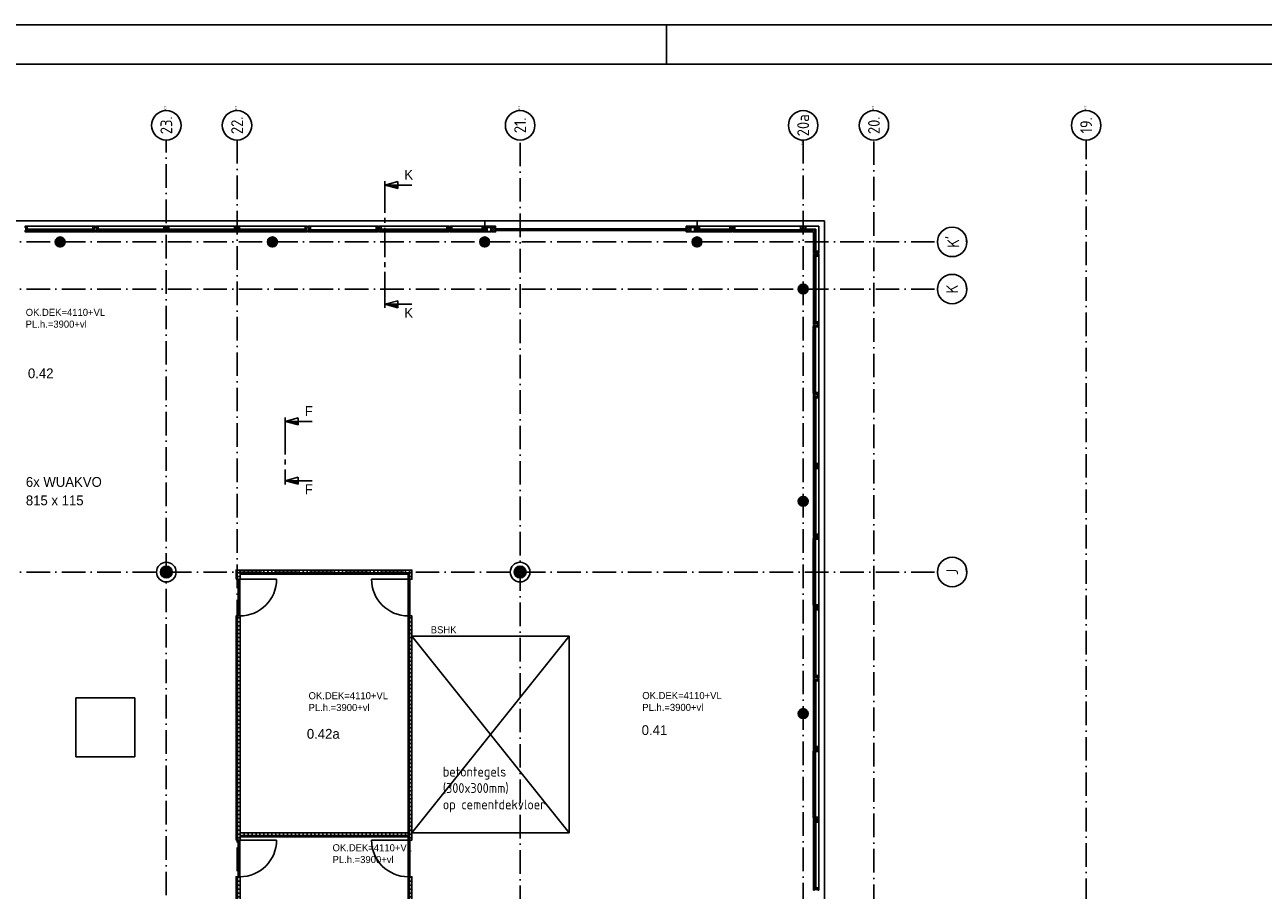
# Model space of a CAD drawing. Header units: millimetres. Extents: x -6587 to 170951, y 244 to 951952.
# Tile 101 of 102: x 112624 to 144126, y 929932 to 951952. Entities that reach past the tile are written whole.
import ezdxf
from ezdxf.enums import TextEntityAlignment as Align

# ---------------------------------------------------------------- set-up
doc = ezdxf.new("R2010")
doc.units = ezdxf.units.MM
doc.header["$LTSCALE"] = 100
doc.linetypes.add('CENTER2', pattern=[11.25, 7.5, -1.25, 1.25, -1.25])
doc.linetypes.add('DASHDOT', pattern=[9, 6, -1.5, 0, -1.5])
for name, color, linetype in [('00KAD025', 2, 'CONTINUOUS'), ('00KAD070', 5, 'CONTINUOUS'), ('AL$7----_STRAMIEN', 1, 'DASHDOT'), ('ALN-----_BLOCKNAAM', 2, 'CONTINUOUS'), ('BOUW', 8, 'CONTINUOUS'), ('DOORSNEDE', 1, 'CONTINUOUS')]:
    doc.layers.add(name, color=color, linetype=linetype)
doc.styles.add('BURO-018', font='BUROFONT.shx', dxfattribs={"height": 180})
doc.styles.add('BURO-025', font='BUROFONT.shx', dxfattribs={"height": 250})
doc.styles.add('BURO-050', font='BUROFONT.shx', dxfattribs={"height": 500})
doc.styles.get("Standard").update_dxf_attribs({"font": 'iso.shx'})
pattern_1 = [(0, (48705.92, 868161.46), (0, 100), []), (90, (48705.92, 868161.46), (-100, 6e-15), [])]

# ---------------------------------------------------------------- blocks, each defined once
blk = doc.blocks.new('1011')
at = {"layer": 'AL$7----_STRAMIEN', "color": 7, "linetype": 'Continuous'}
blk.add_circle((-750, 0), 750, dxfattribs=at)
at = {"layer": 'AL$7----_STRAMIEN', "color": 3, "linetype": 'Continuous'}
blk.add_attdef('STR-NAAM', text='', height=600, rotation=360, dxfattribs=at).set_placement((-750, 0), align=Align.MIDDLE)
at = {"layer": 'ALN-----_BLOCKNAAM', "linetype": 'Continuous'}
blk.add_text('1011', height=100, dxfattribs=at).set_placement((0, 0))
blk = doc.blocks.new('1010')
at = {"layer": 'AL$7----_STRAMIEN', "color": 7, "linetype": 'Continuous'}
blk.add_circle((0, 750), 750, dxfattribs=at)
at = {"layer": 'AL$7----_STRAMIEN', "color": 3, "linetype": 'Continuous'}
blk.add_attdef('STR-NAAM', text='', height=600, rotation=360, dxfattribs=at).set_placement((0, 750), align=Align.MIDDLE)
at = {"layer": 'ALN-----_BLOCKNAAM', "linetype": 'Continuous'}
blk.add_text('1010', height=100, dxfattribs=at).set_placement((0, 0))

msp = doc.modelspace()

# ---------------------------------------------------------------- hatches: boundary and pattern name
at = {"layer": 'BOUW'}
h = msp.add_hatch(dxfattribs=at)
h.set_pattern_fill('GEWPBET', color=256, scale=100, style=0)
h.set_pattern_definition([(0, (-36776.58, 912883.259), (0, 20), [])])
edge = h.paths.add_edge_path()
edge.add_arc((113523.6, 946427.5), 125, 0, 360)
h = msp.add_hatch(dxfattribs=at)
h.set_pattern_fill('GEWPBET', color=256, scale=100, style=0)
h.set_pattern_definition([(0, (-31376.58, 912883.259), (0, 20), [])])
edge = h.paths.add_edge_path()
edge.add_arc((118923.6, 946427.5), 125, 0, 360)
h = msp.add_hatch(dxfattribs=at)
h.set_pattern_fill('GEWPBET', color=256, scale=100, style=0)
h.set_pattern_definition([(0, (-25976.58, 912883.259), (0, 20), [])])
edge = h.paths.add_edge_path()
edge.add_arc((124323.6, 946427.5), 125, 0, 360)
h = msp.add_hatch(dxfattribs=at)
h.set_pattern_fill('GEWPBET', color=256, scale=100, style=0)
h.set_pattern_definition([(0, (-20576.58, 912883.259), (0, 20), [])])
edge = h.paths.add_edge_path()
edge.add_arc((129723.6, 946427.5), 125, 0, 360)
h = msp.add_hatch(dxfattribs=at)
h.set_pattern_fill('GEWPBET', color=256, scale=100, style=0)
h.set_pattern_definition([(0, (-17876.58, 911683.259), (0, 20), [])])
edge = h.paths.add_edge_path()
edge.add_arc((132423.6, 945227.5), 125, 0, 360)
h = msp.add_hatch(dxfattribs=at)
h.set_pattern_fill('GEWPBET', color=256, scale=100, style=0)
h.set_pattern_definition([(0, (-17876.58, 906283.259), (0, 20), [])])
edge = h.paths.add_edge_path()
edge.add_arc((132423.6, 939827.5), 125, 0, 360)
h = msp.add_hatch(dxfattribs=at)
h.set_pattern_fill('GEWPBET', color=256, scale=100, angle=90, style=0)
h.set_pattern_definition([(90, (116223.774, 938027.546), (-20, 1e-15), [])])
edge = h.paths.add_edge_path()
edge.add_arc((116223.8, 938027.5), 150, 0, 360)
h = msp.add_hatch(dxfattribs=at)
h.set_pattern_fill('GEWPBET', color=256, scale=100, angle=90, style=0)
h.set_pattern_definition([(90, (125223.774, 938027.546), (-20, 1e-15), [])])
edge = h.paths.add_edge_path()
edge.add_arc((125223.8, 938027.5), 150, 0, 360)
h = msp.add_hatch(dxfattribs=at)
h.set_pattern_fill('TEGEL100', color=256, style=0)
h.set_pattern_definition([(0, (50105.92, 868211.46), (0, 100), []), (90, (50105.92, 868211.46), (-100, 6e-15), [])])
h.paths.add_polyline_path([(117998.6, 937846.5), (117998.6, 938077.5), (122473.6, 938077.5), (122473.6, 937846.5), (122373.6, 937846.5), (122373.6, 937977.5), (118098.6, 937977.5), (118098.6, 937846.5)])
h = msp.add_hatch(dxfattribs=at)
h.set_pattern_fill('TEGEL100', color=256, style=0)
h.set_pattern_definition([(0, (50530.92, 868161.46), (0, 100), []), (90, (50530.92, 868161.46), (-100, 6e-15), [])])
h.paths.add_polyline_path([(117998.6, 931209.1), (117998.6, 936912.5), (118098.6, 936912.5), (118098.6, 931209.1)])
h = msp.add_hatch(dxfattribs=at)
h.set_pattern_fill('TEGEL100', color=256, style=0)
h.set_pattern_definition(pattern_1)
h.paths.add_polyline_path([(122373.6, 931209.1), (122373.6, 936912.5), (122473.6, 936912.5), (122473.6, 931209.1)])
h = msp.add_hatch(dxfattribs=at)
h.set_pattern_fill('GEWPBET', color=256, scale=100, style=0)
h.set_pattern_definition([(0, (-17876.58, 900883.259), (0, 20), [])])
edge = h.paths.add_edge_path()
edge.add_arc((132423.6, 934427.5), 125, 0, 360)
h = msp.add_hatch(dxfattribs=at)
h.set_pattern_fill('TEGEL100', color=256, style=0)
h.set_pattern_definition([(0, (50105.92, 865124.03), (0, 100), []), (90, (50105.92, 865124.03), (-100, 6e-15), [])])
h.paths.add_polyline_path([(118098.6, 931290.1), (118098.6, 931390.1), (122373.6, 931390.1), (122373.6, 931290.1)])
h = msp.add_hatch(dxfattribs=at)
h.set_pattern_fill('TEGEL100', color=256, style=0)
h.set_pattern_definition([(0, (50530.92, 868161.46), (0, 100), []), (90, (50530.92, 868161.46), (-100, 6e-15), [])])
h.paths.add_polyline_path([(117998.6, 924602.7), (117998.6, 930275.1), (118098.6, 930275.1), (118098.6, 924602.7)])
h = msp.add_hatch(dxfattribs=at)
h.set_pattern_fill('TEGEL100', color=256, style=0)
h.set_pattern_definition(pattern_1)
h.paths.add_polyline_path([(122373.6, 924602.7), (122373.6, 930275.1), (122473.6, 930275.1), (122473.6, 924602.7)])

# ---------------------------------------------------------------- linework, layer by layer
at = {"layer": '00KAD025', "linetype": 'Continuous'}
for p, q in [((170950.7, 951952.4), (25314.7, 951952.4)), ((128950.7, 950952.4), (128950.7, 951952.4))]:
    msp.add_line(p, q, dxfattribs=at)
at = {"layer": '00KAD070', "linetype": 'Continuous'}
msp.add_line((169950.7, 950952.4), (26314.7, 950952.4), dxfattribs=at)
at = {"layer": 'AL$7----_STRAMIEN', "color": 1}
for p, q in [((116223.6, 911801.7), (116223.6, 949017.7)), ((118023.6, 949018.6), (118023.6, 877276.5)), ((118023.6, 949018.6), (118023.6, 877276.5)), ((125223.6, 948952.5), (125223.6, 877210.3)), ((132423.6, 949018.6), (132423.6, 929027.5)), ((132423.6, 949018.6), (132423.6, 929027.5)), ((134223.6, 877276.5), (134223.6, 949018.6)), ((135768.3, 946427.5), (54713.7, 946427.5)), ((135768.3, 945227.5), (54689.6, 945227.5)), ((135768.3, 945227.5), (54693, 945227.5)), ((135768.3, 938027.5), (54329.2, 938027.5))]:
    msp.add_line(p, q, dxfattribs=at)
at = {"layer": 'AL$7----_STRAMIEN', "color": 8, "linetype": 'Continuous'}
for p, q in [((113923.6, 934827.5), (113923.6, 933327.5)), ((113923.6, 934827.5), (115423.6, 934827.5)), ((115423.6, 934827.5), (115423.6, 933327.5)), ((113923.6, 933327.5), (115423.6, 933327.5))]:
    msp.add_line(p, q, dxfattribs=at)
at = {"layer": 'AL$7----_STRAMIEN', "color": 1}
msp.add_lwpolyline([(139623.6, 908027.5), (139623.6, 949018.6)], dxfattribs=at)
msp.add_lwpolyline([(139623.6, 908027.5), (139623.6, 949018.6)], dxfattribs=at)
at = {"layer": 'BOUW'}
for p, q in [((132963.6, 946967.5), (99483.6, 946967.5)), ((108123.6, 946967.7), (124323.6, 946967.7)), ((124323.6, 946967.7), (124323.6, 946796.7)), ((129558.6, 946695.9), (129558.6, 946789.4)), ((129564.6, 946695.9), (129564.6, 946789.4)), ((129566.8, 946797.7), (129660.3, 946797.7)), ((129566.8, 946791.7), (129660.3, 946791.7)), ((129660.3, 946693.7), (129566.8, 946693.7)), ((129660.3, 946687.7), (129566.8, 946687.7)), ((129662.6, 946789.4), (129662.6, 946695.9)), ((129668.6, 946789.4), (129668.6, 946695.9)), ((129723.8, 946967.7), (132963.6, 946967.7)), ((129723.8, 946826.7), (129723.8, 946967.7)), ((130688.6, 946826.7), (132358.6, 946826.7)), ((130722.8, 946723.7), (132324.4, 946723.7)), ((130722.8, 946702.5), (130722.8, 946723.7)), ((132324.4, 946702.5), (130722.8, 946702.5)), ((132311.5, 946738.7), (130735.7, 946738.7)), ((132311.5, 946684.7), (130735.7, 946684.7)), ((132311.5, 946738.7), (132309.4, 946725.7)), ((132309.4, 946725.7), (132326.4, 946725.7)), ((132309.4, 946700.5), (132309.4, 946687)), ((132326.4, 946700.5), (132309.4, 946700.5)), ((132309.4, 946687), (132326.4, 946687)), ((132358.6, 946738.7), (132311.5, 946738.7)), ((132324.4, 946723.7), (132324.4, 946702.5)), ((132326.4, 946725.7), (132326.4, 946684.7)), ((132326.4, 946687), (132326.4, 946700.5)), ((132326.4, 946684.7), (132368.9, 946684.7)), ((132355.9, 946723.7), (132363.9, 946723.7)), ((132355.9, 946718.7), (132355.9, 946723.7)), ((132378.4, 946718.7), (132355.9, 946718.7)), ((132358.6, 946826.7), (132358.6, 946738.7)), ((132414.6, 946826.7), (132358.6, 946826.7)), ((132363.9, 946738.7), (132358.6, 946738.7)), ((132358.6, 946738.7), (132367.6, 946738.7)), ((132363.9, 946723.7), (132363.9, 946738.7)), ((132367.6, 946738.7), (132367.6, 946723.7)), ((132367.6, 946723.7), (132381.6, 946723.7)), ((132368.9, 946684.7), (132371.3, 946688.9)), ((132371.3, 946688.9), (132378.4, 946688.9)), ((132378.4, 946688.9), (132378.4, 946718.7)), ((132381.6, 946723.7), (132381.6, 946687.7)), ((132381.6, 946687.7), (132414.6, 946687.7)), ((132400.6, 946797.2), (132414.6, 946797.2)), ((132400.6, 946717.2), (132400.6, 946797.2)), ((132414.6, 946717.2), (132400.6, 946717.2)), ((132414.6, 946797.2), (132414.6, 946826.7)), ((132414.6, 946687.7), (132414.6, 946717.2)), ((132432.6, 946826.7), (132451.5, 946826.7)), ((132432.6, 946820.7), (132432.6, 946826.7)), ((132432.6, 946806.7), (132432.6, 946820.7)), ((132432.6, 946806.7), (132432.6, 946806.7)), ((132432.6, 946797.2), (132432.6, 946806.7)), ((132446.6, 946797.2), (132432.6, 946797.2)), ((132432.6, 946717.2), (132446.6, 946717.2)), ((132432.6, 946707.7), (132432.6, 946717.2)), ((132432.6, 946707.7), (132432.6, 946707.7)), ((132432.6, 946693.7), (132432.6, 946707.7)), ((132432.6, 946687.7), (132432.6, 946693.7)), ((132471.6, 946687.7), (132432.6, 946687.7)), ((132446.6, 946717.2), (132446.6, 946797.2)), ((132451.5, 946826.7), (132488.6, 946826.7)), ((132471.6, 946754.7), (132471.6, 946687.7)), ((132488.6, 946754.7), (132471.6, 946754.7)), ((132488.6, 946724.7), (132471.6, 946724.7)), ((132471.6, 946724.7), (132471.6, 946692.7)), ((132471.6, 946692.7), (132476.6, 946692.7)), ((132748.6, 946752.7), (132473.6, 946752.7)), ((132473.6, 946752.7), (132473.6, 946726.7)), ((132473.6, 946726.7), (132748.6, 946726.7)), ((132476.6, 946692.7), (132476.6, 946687.7)), ((132476.6, 946687.7), (132488.6, 946687.7)), ((132488.6, 946826.7), (132822.6, 946826.7)), ((132488.6, 946826.7), (132488.6, 946819.7)), ((132488.6, 946819.7), (132488.6, 946815.7)), ((132488.6, 946815.7), (132488.6, 946807.7)), ((132488.6, 946807.7), (132488.6, 946754.7)), ((132488.6, 946687.7), (132488.6, 946724.7)), ((132683.6, 946687.7), (132488.6, 946687.7)), ((132683.6, 946192.7), (132683.6, 946687.7)), ((132722.6, 946726.7), (132748.6, 946726.7)), ((132722.6, 946177.7), (132722.6, 946726.7)), ((132748.6, 946726.7), (132748.6, 946752.7)), ((132748.6, 946726.7), (132748.6, 946177.7)), ((132822.6, 946826.7), (132822.6, 946192.7)), ((132963.6, 946967.7), (132963.6, 929347.7)), ((132963.6, 929347.5), (132963.6, 946967.5)), ((132683.6, 946192.7), (132720.6, 946192.7)), ((132683.6, 946180.7), (132683.6, 946192.7)), ((132688.6, 946180.7), (132683.6, 946180.7)), ((132750.6, 946175.7), (132683.6, 946175.7)), ((132683.6, 946175.7), (132683.6, 946136.7)), ((132683.6, 946136.7), (132689.6, 946136.7)), ((132683.6, 946118.7), (132689.6, 946118.7)), ((132683.6, 946079.7), (132683.6, 946118.7)), ((132750.6, 946079.7), (132683.6, 946079.7)), ((132683.6, 946074.7), (132683.6, 946062.7)), ((132688.6, 946074.7), (132683.6, 946074.7)), ((132683.6, 946062.7), (132683.6, 944392.7)), ((132683.6, 946062.7), (132720.6, 946062.7)), ((132688.6, 946175.7), (132688.6, 946180.7)), ((132720.6, 946175.7), (132688.6, 946175.7)), ((132688.6, 946079.7), (132688.6, 946074.7)), ((132720.6, 946079.7), (132688.6, 946079.7)), ((132689.6, 946136.7), (132703.6, 946136.7)), ((132689.6, 946118.7), (132703.6, 946118.7)), ((132703.6, 946136.7), (132713.1, 946136.7)), ((132703.6, 946136.7), (132703.6, 946136.7)), ((132703.6, 946118.7), (132713.6, 946118.7)), ((132703.6, 946118.7), (132703.6, 946118.7)), ((132713.1, 946150.7), (132793.1, 946150.7)), ((132713.1, 946136.7), (132713.1, 946150.7)), ((132713.6, 946118.7), (132713.6, 946104.7)), ((132713.6, 946104.7), (132793.6, 946104.7)), ((132720.6, 946192.7), (132720.6, 946175.7)), ((132720.6, 946062.7), (132720.6, 946079.7)), ((132748.6, 946177.7), (132722.6, 946177.7)), ((132722.6, 944377.7), (132722.6, 946077.7)), ((132722.6, 946077.7), (132748.6, 946077.7)), ((132748.6, 946077.7), (132748.6, 944377.7)), ((132750.6, 946192.7), (132750.6, 946175.7)), ((132803.6, 946192.7), (132750.6, 946192.7)), ((132750.6, 946062.7), (132750.6, 946079.7)), ((132803.6, 946062.7), (132750.6, 946062.7)), ((132793.1, 946150.7), (132793.1, 946136.7)), ((132793.1, 946136.7), (132802.6, 946136.7)), ((132793.6, 946118.7), (132803.1, 946118.7)), ((132793.6, 946104.7), (132793.6, 946118.7)), ((132802.6, 946136.7), (132816.6, 946136.7)), ((132802.6, 946136.7), (132802.6, 946136.7)), ((132803.1, 946118.7), (132816.6, 946118.7)), ((132803.1, 946118.7), (132803.1, 946118.7)), ((132811.6, 946192.7), (132803.6, 946192.7)), ((132811.6, 946062.7), (132803.6, 946062.7)), ((132815.6, 946192.7), (132811.6, 946192.7)), ((132815.6, 946062.7), (132811.6, 946062.7)), ((132822.6, 946192.7), (132815.6, 946192.7)), ((132822.6, 946062.7), (132815.6, 946062.7)), ((132816.6, 946136.7), (132822.6, 946136.7)), ((132816.6, 946118.7), (132822.6, 946118.7)), ((132822.6, 946155.6), (132822.6, 946192.7)), ((132822.6, 946136.7), (132822.6, 946155.6)), ((132822.6, 946118.7), (132822.6, 946099.8)), ((132822.6, 946099.8), (132822.6, 946062.7)), ((132822.6, 946062.7), (132822.6, 944392.7)), ((132683.6, 944392.7), (132720.6, 944392.7)), ((132683.6, 944380.7), (132683.6, 944392.7)), ((132688.6, 944380.7), (132683.6, 944380.7)), ((132750.6, 944375.7), (132683.6, 944375.7)), ((132683.6, 944375.7), (132683.6, 944336.7)), ((132683.6, 944336.7), (132689.6, 944336.7)), ((132688.6, 944375.7), (132688.6, 944380.7)), ((132720.6, 944375.7), (132688.6, 944375.7)), ((132689.6, 944336.7), (132703.6, 944336.7)), ((132703.6, 944336.7), (132713.6, 944336.7)), ((132703.6, 944336.7), (132703.6, 944336.7)), ((132713.6, 944350.7), (132793.6, 944350.7)), ((132713.6, 944336.7), (132713.6, 944350.7)), ((132720.6, 944392.7), (132720.6, 944375.7)), ((132748.6, 944377.7), (132722.6, 944377.7)), ((132750.6, 944392.7), (132750.6, 944375.7)), ((132803.6, 944392.7), (132750.6, 944392.7)), ((132793.6, 944350.7), (132793.6, 944336.7)), ((132793.6, 944336.7), (132802.6, 944336.7)), ((132802.6, 944336.7), (132816.6, 944336.7)), ((132802.6, 944336.7), (132802.6, 944336.7)), ((132811.6, 944392.7), (132803.6, 944392.7)), ((132815.6, 944392.7), (132811.6, 944392.7)), ((132822.6, 944392.7), (132815.6, 944392.7)), ((132816.6, 944336.7), (132822.6, 944336.7)), ((132822.6, 944355.6), (132822.6, 944392.7)), ((132822.6, 944336.7), (132822.6, 944355.6)), ((126473.6, 931394.9), (122473.6, 936394.9)), ((126473.6, 936394.9), (122473.6, 931394.9)), ((132683.6, 931662.7), (132683.6, 929992.7)), ((132722.6, 929977.7), (132722.6, 931677.7)), ((132722.6, 931677.7), (132748.6, 931677.7)), ((132748.6, 931677.7), (132748.6, 929977.7)), ((132822.6, 931662.7), (132822.6, 929992.7)), ((132683.6, 929992.7), (132720.6, 929992.7)), ((132683.6, 929980.7), (132683.6, 929992.7)), ((132688.6, 929980.7), (132683.6, 929980.7)), ((132750.6, 929975.7), (132683.6, 929975.7)), ((132683.6, 929975.7), (132683.6, 929936.7)), ((132688.6, 929975.7), (132688.6, 929980.7)), ((132720.6, 929975.7), (132688.6, 929975.7)), ((132720.6, 929992.7), (132720.6, 929975.7)), ((132748.6, 929977.7), (132722.6, 929977.7)), ((132750.6, 929992.7), (132750.6, 929975.7)), ((132803.6, 929992.7), (132750.6, 929992.7)), ((132811.6, 929992.7), (132803.6, 929992.7)), ((132815.6, 929992.7), (132811.6, 929992.7)), ((132822.6, 929992.7), (132815.6, 929992.7)), ((132822.6, 929955.6), (132822.6, 929992.7)), ((132683.6, 929936.7), (132689.6, 929936.7)), ((132689.6, 929936.7), (132703.6, 929936.7)), ((132703.6, 929936.7), (132713.6, 929936.7)), ((132703.6, 929936.7), (132703.6, 929936.7)), ((132713.6, 929950.7), (132793.6, 929950.7)), ((132713.6, 929936.7), (132713.6, 929950.7)), ((132793.6, 929950.7), (132793.6, 929936.7)), ((132793.6, 929936.7), (132802.6, 929936.7)), ((132802.6, 929936.7), (132816.6, 929936.7)), ((132802.6, 929936.7), (132802.6, 929936.7)), ((132816.6, 929936.7), (132822.6, 929936.7)), ((132822.6, 929936.7), (132822.6, 929955.6))]:
    msp.add_line(p, q, dxfattribs=at)
for points in [[(112671.6, 946687.7), (112632.6, 946687.7), (112632.6, 946693.7), (112632.6, 946707.7), (112632.6, 946707.7), (112632.6, 946717.7), (112646.6, 946717.7), (112646.6, 946797.7), (112632.6, 946797.7), (112632.6, 946807.2), (112632.6, 946807.2), (112632.6, 946820.7), (112632.6, 946826.7), (112651.5, 946826.7), (112688.6, 946826.7), (112688.6, 946819.7), (112688.6, 946815.7), (112688.6, 946807.7), (112688.6, 946754.7), (112671.6, 946754.7)], [(112671.6, 946724.7), (112671.6, 946692.7), (112676.6, 946692.7), (112676.6, 946687.7), (112688.6, 946687.7), (112688.6, 946724.7)], [(114373.6, 946752.7), (114373.6, 946726.7), (112673.6, 946726.7), (112673.6, 946752.7)], [(114375.6, 946687.7), (114414.6, 946687.7), (114414.6, 946693.7), (114414.6, 946707.7), (114414.6, 946707.7), (114414.6, 946717.7), (114400.6, 946717.7), (114400.6, 946797.7), (114414.6, 946797.7), (114414.6, 946806.7), (114414.6, 946806.7), (114414.6, 946820.7), (114414.6, 946826.7), (114395.7, 946826.7), (114358.6, 946826.7), (114358.6, 946819.7), (114358.6, 946815.7), (114358.6, 946807.7), (114358.6, 946754.7), (114375.6, 946754.7)], [(114375.6, 946724.7), (114375.6, 946692.7), (114370.6, 946692.7), (114370.6, 946687.7), (114358.6, 946687.7), (114358.6, 946724.7)], [(114471.6, 946687.7), (114432.6, 946687.7), (114432.6, 946693.7), (114432.6, 946707.7), (114432.6, 946707.7), (114432.6, 946717.7), (114446.6, 946717.7), (114446.6, 946797.7), (114432.6, 946797.7), (114432.6, 946807.2), (114432.6, 946807.2), (114432.6, 946820.7), (114432.6, 946826.7), (114451.5, 946826.7), (114488.6, 946826.7), (114488.6, 946819.7), (114488.6, 946815.7), (114488.6, 946807.7), (114488.6, 946754.7), (114471.6, 946754.7)], [(114471.6, 946724.7), (114471.6, 946692.7), (114476.6, 946692.7), (114476.6, 946687.7), (114488.6, 946687.7), (114488.6, 946724.7)], [(116173.6, 946752.7), (116173.6, 946726.7), (114473.6, 946726.7), (114473.6, 946752.7)], [(116175.6, 946687.7), (116214.6, 946687.7), (116214.6, 946693.7), (116214.6, 946707.7), (116214.6, 946707.7), (116214.6, 946717.7), (116200.6, 946717.7), (116200.6, 946797.7), (116214.6, 946797.7), (116214.6, 946806.7), (116214.6, 946806.7), (116214.6, 946820.7), (116214.6, 946826.7), (116195.7, 946826.7), (116158.6, 946826.7), (116158.6, 946819.7), (116158.6, 946815.7), (116158.6, 946807.7), (116158.6, 946754.7), (116175.6, 946754.7)], [(116175.6, 946724.7), (116175.6, 946692.7), (116170.6, 946692.7), (116170.6, 946687.7), (116158.6, 946687.7), (116158.6, 946724.7)], [(116271.6, 946687.7), (116232.6, 946687.7), (116232.6, 946693.7), (116232.6, 946707.7), (116232.6, 946707.7), (116232.6, 946717.7), (116246.6, 946717.7), (116246.6, 946797.7), (116232.6, 946797.7), (116232.6, 946807.2), (116232.6, 946807.2), (116232.6, 946820.7), (116232.6, 946826.7), (116251.5, 946826.7), (116288.6, 946826.7), (116288.6, 946819.7), (116288.6, 946815.7), (116288.6, 946807.7), (116288.6, 946754.7), (116271.6, 946754.7)], [(116271.6, 946724.7), (116271.6, 946692.7), (116276.6, 946692.7), (116276.6, 946687.7), (116288.6, 946687.7), (116288.6, 946724.7)], [(117973.6, 946752.7), (117973.6, 946726.7), (116273.6, 946726.7), (116273.6, 946752.7)], [(117975.6, 946687.7), (118014.6, 946687.7), (118014.6, 946693.7), (118014.6, 946707.7), (118014.6, 946707.7), (118014.6, 946717.7), (118000.6, 946717.7), (118000.6, 946797.7), (118014.6, 946797.7), (118014.6, 946806.7), (118014.6, 946806.7), (118014.6, 946820.7), (118014.6, 946826.7), (117995.7, 946826.7), (117958.6, 946826.7), (117958.6, 946819.7), (117958.6, 946815.7), (117958.6, 946807.7), (117958.6, 946754.7), (117975.6, 946754.7)], [(117975.6, 946724.7), (117975.6, 946692.7), (117970.6, 946692.7), (117970.6, 946687.7), (117958.6, 946687.7), (117958.6, 946724.7)], [(118071.6, 946687.7), (118032.6, 946687.7), (118032.6, 946693.7), (118032.6, 946707.7), (118032.6, 946707.7), (118032.6, 946717.7), (118046.6, 946717.7), (118046.6, 946797.7), (118032.6, 946797.7), (118032.6, 946807.2), (118032.6, 946807.2), (118032.6, 946820.7), (118032.6, 946826.7), (118051.5, 946826.7), (118088.6, 946826.7), (118088.6, 946819.7), (118088.6, 946815.7), (118088.6, 946807.7), (118088.6, 946754.7), (118071.6, 946754.7)], [(118071.6, 946724.7), (118071.6, 946692.7), (118076.6, 946692.7), (118076.6, 946687.7), (118088.6, 946687.7), (118088.6, 946724.7)], [(119773.6, 946752.7), (119773.6, 946726.7), (118073.6, 946726.7), (118073.6, 946752.7)], [(119775.6, 946687.7), (119814.6, 946687.7), (119814.6, 946693.7), (119814.6, 946707.7), (119814.6, 946707.7), (119814.6, 946717.7), (119800.6, 946717.7), (119800.6, 946797.7), (119814.6, 946797.7), (119814.6, 946806.7), (119814.6, 946806.7), (119814.6, 946820.7), (119814.6, 946826.7), (119795.7, 946826.7), (119758.6, 946826.7), (119758.6, 946819.7), (119758.6, 946815.7), (119758.6, 946807.7), (119758.6, 946754.7), (119775.6, 946754.7)], [(119775.6, 946724.7), (119775.6, 946692.7), (119770.6, 946692.7), (119770.6, 946687.7), (119758.6, 946687.7), (119758.6, 946724.7)], [(119832.6, 946687.7), (119832.6, 946717.2), (119846.6, 946717.2), (119846.6, 946797.2), (119832.6, 946797.2), (119832.6, 946826.7), (119888.6, 946826.7), (119888.6, 946738.7), (119879.6, 946738.7), (119879.6, 946723.7), (119865.6, 946723.7), (119865.6, 946687.7)], [(119878.3, 946684.7), (119875.8, 946688.9), (119868.8, 946688.9), (119868.8, 946718.7), (119891.3, 946718.7), (119891.3, 946723.7), (119883.3, 946723.7), (119883.3, 946738.7), (119888.6, 946738.7), (119935.7, 946738.7), (119937.8, 946725.7), (119920.8, 946725.7), (119920.8, 946684.7)], [(119920.8, 946687), (119920.8, 946700.5), (119937.8, 946700.5), (119937.8, 946687)], [(121524.4, 946723.7), (121524.4, 946702.5), (119922.8, 946702.5), (119922.8, 946723.7)], [(121568.9, 946684.7), (121571.3, 946688.9), (121578.4, 946688.9), (121578.4, 946718.7), (121555.9, 946718.7), (121555.9, 946723.7), (121563.9, 946723.7), (121563.9, 946738.7), (121558.6, 946738.7), (121511.5, 946738.7), (121509.4, 946725.7), (121526.4, 946725.7), (121526.4, 946684.7)], [(121526.4, 946687), (121526.4, 946700.5), (121509.4, 946700.5), (121509.4, 946687)], [(121614.6, 946687.7), (121614.6, 946717.2), (121600.6, 946717.2), (121600.6, 946797.2), (121614.6, 946797.2), (121614.6, 946826.7), (121558.6, 946826.7), (121558.6, 946738.7), (121567.6, 946738.7), (121567.6, 946723.7), (121581.6, 946723.7), (121581.6, 946687.7)], [(121671.6, 946687.7), (121632.6, 946687.7), (121632.6, 946693.7), (121632.6, 946707.7), (121632.6, 946707.7), (121632.6, 946717.7), (121646.6, 946717.7), (121646.6, 946797.7), (121632.6, 946797.7), (121632.6, 946807.2), (121632.6, 946807.2), (121632.6, 946820.7), (121632.6, 946826.7), (121651.5, 946826.7), (121688.6, 946826.7), (121688.6, 946819.7), (121688.6, 946815.7), (121688.6, 946807.7), (121688.6, 946754.7), (121671.6, 946754.7)], [(121671.6, 946724.7), (121671.6, 946692.7), (121676.6, 946692.7), (121676.6, 946687.7), (121688.6, 946687.7), (121688.6, 946724.7)], [(123373.6, 946752.7), (123373.6, 946726.7), (121673.6, 946726.7), (121673.6, 946752.7)], [(123375.6, 946687.7), (123414.6, 946687.7), (123414.6, 946693.7), (123414.6, 946707.7), (123414.6, 946707.7), (123414.6, 946717.7), (123400.6, 946717.7), (123400.6, 946797.7), (123414.6, 946797.7), (123414.6, 946806.7), (123414.6, 946806.7), (123414.6, 946820.7), (123414.6, 946826.7), (123395.7, 946826.7), (123358.6, 946826.7), (123358.6, 946819.7), (123358.6, 946815.7), (123358.6, 946807.7), (123358.6, 946754.7), (123375.6, 946754.7)], [(123375.6, 946724.7), (123375.6, 946692.7), (123370.6, 946692.7), (123370.6, 946687.7), (123358.6, 946687.7), (123358.6, 946724.7)], [(123471.6, 946687.7), (123432.6, 946687.7), (123432.6, 946693.7), (123432.6, 946707.7), (123432.6, 946707.7), (123432.6, 946717.7), (123446.6, 946717.7), (123446.6, 946797.7), (123432.6, 946797.7), (123432.6, 946806.7), (123432.6, 946806.7), (123432.6, 946820.7), (123432.6, 946826.7), (123451.5, 946826.7), (123488.6, 946826.7), (123488.6, 946819.7), (123488.6, 946815.7), (123488.6, 946807.7), (123488.6, 946754.7), (123471.6, 946754.7)], [(123471.6, 946724.7), (123471.6, 946692.7), (123476.6, 946692.7), (123476.6, 946687.7), (123488.6, 946687.7), (123488.6, 946724.7)], [(124273.6, 946752.7), (124273.6, 946726.7), (123473.6, 946726.7), (123473.6, 946752.7)], [(124275.6, 946687.7), (124314.6, 946687.7), (124314.6, 946693.7), (124314.6, 946707.7), (124314.6, 946707.7), (124314.6, 946717.7), (124300.6, 946717.7), (124300.6, 946797.7), (124314.6, 946797.7), (124314.6, 946806.7), (124314.6, 946806.7), (124314.6, 946820.7), (124314.6, 946826.7), (124295.7, 946826.7), (124258.6, 946826.7), (124258.6, 946819.7), (124258.6, 946815.7), (124258.6, 946807.7), (124258.6, 946754.7), (124275.6, 946754.7)], [(124275.6, 946724.7), (124275.6, 946692.7), (124270.6, 946692.7), (124270.6, 946687.7), (124258.6, 946687.7), (124258.6, 946724.7)], [(124319.6, 946826.7), (124319.6, 946814.7), (124598.6, 946814.7), (124598.6, 946826.7)], [(124378.6, 946814.7), (124378.6, 946797.7), (124319.6, 946797.7), (124319.6, 946814.7)], [(124319.6, 946702.7), (124378.6, 946702.7), (124378.6, 946797.7), (124346.6, 946797.7), (124346.6, 946779.7), (124346.6, 946779.7), (124346.6, 946717.7), (124319.6, 946717.7)], [(124319.6, 946702.7), (124378.6, 946702.7), (124378.6, 946687.7), (124319.6, 946687.7)], [(124596.6, 946797.7), (124596.6, 946787.7), (124488.6, 946787.7), (124488.6, 946797.7)], [(124598.6, 946787.7), (124598.6, 946682.7), (124498.6, 946682.7), (124498.6, 946787.7)], [(124598.6, 946814.7), (124598.6, 946797.7), (124557.2, 946797.7), (124557.2, 946814.7)], [(129153.7, 946717.7), (129448.6, 946717.7), (129448.6, 946762.7), (124893.5, 946762.7), (124598.6, 946762.7), (124598.6, 946717.7), (124893.5, 946717.7)], [(129727.6, 946826.7), (129727.6, 946814.7), (129448.6, 946814.7), (129448.6, 946826.7)], [(129448.6, 946814.7), (129448.6, 946797.7), (129490, 946797.7), (129490, 946814.7)], [(129448.6, 946787.7), (129448.6, 946682.7), (129548.6, 946682.7), (129548.6, 946787.7)], [(129450.6, 946797.7), (129450.6, 946787.7), (129558.6, 946787.7), (129558.6, 946797.7)], [(129668.6, 946814.7), (129668.6, 946797.7), (129727.6, 946797.7), (129727.6, 946814.7)], [(129727.6, 946702.7), (129668.6, 946702.7), (129668.6, 946797.7), (129700.6, 946797.7), (129700.6, 946779.7), (129700.6, 946779.7), (129700.6, 946717.7), (129727.6, 946717.7)], [(129727.6, 946702.7), (129668.6, 946702.7), (129668.6, 946687.7), (129727.6, 946687.7)], [(129771.6, 946687.7), (129732.6, 946687.7), (129732.6, 946693.7), (129732.6, 946707.7), (129732.6, 946707.7), (129732.6, 946717.7), (129746.6, 946717.7), (129746.6, 946797.7), (129732.6, 946797.7), (129732.6, 946806.7), (129732.6, 946806.7), (129732.6, 946820.7), (129732.6, 946826.7), (129751.5, 946826.7), (129788.6, 946826.7), (129788.6, 946819.7), (129788.6, 946815.7), (129788.6, 946807.7), (129788.6, 946754.7), (129771.6, 946754.7)], [(129771.6, 946724.7), (129771.6, 946692.7), (129776.6, 946692.7), (129776.6, 946687.7), (129788.6, 946687.7), (129788.6, 946724.7)], [(130573.6, 946752.7), (130573.6, 946726.7), (129773.6, 946726.7), (129773.6, 946752.7)], [(130575.6, 946687.7), (130614.6, 946687.7), (130614.6, 946693.7), (130614.6, 946707.7), (130614.6, 946707.7), (130614.6, 946717.7), (130600.6, 946717.7), (130600.6, 946797.7), (130614.6, 946797.7), (130614.6, 946806.7), (130614.6, 946806.7), (130614.6, 946820.7), (130614.6, 946826.7), (130595.7, 946826.7), (130558.6, 946826.7), (130558.6, 946819.7), (130558.6, 946815.7), (130558.6, 946807.7), (130558.6, 946754.7), (130575.6, 946754.7)], [(130575.6, 946724.7), (130575.6, 946692.7), (130570.6, 946692.7), (130570.6, 946687.7), (130558.6, 946687.7), (130558.6, 946724.7)], [(130632.6, 946687.7), (130632.6, 946717.2), (130646.6, 946717.2), (130646.6, 946797.2), (130632.6, 946797.2), (130632.6, 946826.7), (130688.6, 946826.7), (130688.6, 946738.7), (130679.6, 946738.7), (130679.6, 946723.7), (130665.6, 946723.7), (130665.6, 946687.7)], [(130678.3, 946684.7), (130675.8, 946688.9), (130668.8, 946688.9), (130668.8, 946718.7), (130691.3, 946718.7), (130691.3, 946723.7), (130683.3, 946723.7), (130683.3, 946738.7), (130688.6, 946738.7), (130735.7, 946738.7), (130737.8, 946725.7), (130720.8, 946725.7), (130720.8, 946684.7)], [(130720.8, 946687), (130720.8, 946700.5), (130737.8, 946700.5), (130737.8, 946687)], [(132680.6, 944273), (132684.8, 944275.4), (132684.8, 944282.5), (132714.6, 944282.5), (132714.6, 944260), (132719.6, 944260), (132719.6, 944268), (132734.6, 944268), (132734.6, 944262.7), (132734.6, 944215.6), (132721.6, 944213.5), (132721.6, 944230.5), (132680.6, 944230.5)], [(132682.9, 944230.5), (132696.4, 944230.5), (132696.4, 944213.5), (132682.9, 944213.5)], [(132683.6, 944318.7), (132713.1, 944318.7), (132713.1, 944304.7), (132793.1, 944304.7), (132793.1, 944318.7), (132822.6, 944318.7), (132822.6, 944262.7), (132734.6, 944262.7), (132734.6, 944271.7), (132719.6, 944271.7), (132719.6, 944285.7), (132683.6, 944285.7)], [(132719.6, 942626.9), (132698.4, 942626.9), (132698.4, 944228.5), (132719.6, 944228.5)], [(132680.6, 942582.4), (132684.8, 942579.9), (132684.8, 942572.9), (132714.6, 942572.9), (132714.6, 942595.4), (132719.6, 942595.4), (132719.6, 942587.4), (132734.6, 942587.4), (132734.6, 942592.7), (132734.6, 942639.8), (132721.6, 942641.9), (132721.6, 942624.9), (132680.6, 942624.9)], [(132682.9, 942624.9), (132696.4, 942624.9), (132696.4, 942641.9), (132682.9, 942641.9)], [(132683.6, 942536.7), (132713.1, 942536.7), (132713.1, 942550.7), (132793.1, 942550.7), (132793.1, 942536.7), (132822.6, 942536.7), (132822.6, 942592.7), (132734.6, 942592.7), (132734.6, 942583.7), (132719.6, 942583.7), (132719.6, 942569.7), (132683.6, 942569.7)], [(132683.6, 942479.7), (132683.6, 942518.7), (132689.6, 942518.7), (132703.6, 942518.7), (132703.6, 942518.7), (132713.6, 942518.7), (132713.6, 942504.7), (132793.6, 942504.7), (132793.6, 942518.7), (132803.1, 942518.7), (132803.1, 942518.7), (132816.6, 942518.7), (132822.6, 942518.7), (132822.6, 942499.8), (132822.6, 942462.7), (132815.6, 942462.7), (132811.6, 942462.7), (132803.6, 942462.7), (132750.6, 942462.7), (132750.6, 942479.7)], [(132720.6, 942479.7), (132688.6, 942479.7), (132688.6, 942474.7), (132683.6, 942474.7), (132683.6, 942462.7), (132720.6, 942462.7)], [(132748.6, 940777.7), (132722.6, 940777.7), (132722.6, 942477.7), (132748.6, 942477.7)], [(132683.6, 940775.7), (132683.6, 940736.7), (132689.6, 940736.7), (132703.6, 940736.7), (132703.6, 940736.7), (132713.6, 940736.7), (132713.6, 940750.7), (132793.6, 940750.7), (132793.6, 940736.7), (132802.6, 940736.7), (132802.6, 940736.7), (132816.6, 940736.7), (132822.6, 940736.7), (132822.6, 940755.6), (132822.6, 940792.7), (132815.6, 940792.7), (132811.6, 940792.7), (132803.6, 940792.7), (132750.6, 940792.7), (132750.6, 940775.7)], [(132720.6, 940775.7), (132688.6, 940775.7), (132688.6, 940780.7), (132683.6, 940780.7), (132683.6, 940792.7), (132720.6, 940792.7)], [(132683.6, 940679.7), (132683.6, 940718.7), (132689.6, 940718.7), (132703.6, 940718.7), (132703.6, 940718.7), (132713.6, 940718.7), (132713.6, 940704.7), (132793.6, 940704.7), (132793.6, 940718.7), (132803.1, 940718.7), (132803.1, 940718.7), (132816.6, 940718.7), (132822.6, 940718.7), (132822.6, 940699.8), (132822.6, 940662.7), (132815.6, 940662.7), (132811.6, 940662.7), (132803.6, 940662.7), (132750.6, 940662.7), (132750.6, 940679.7)], [(132720.6, 940679.7), (132688.6, 940679.7), (132688.6, 940674.7), (132683.6, 940674.7), (132683.6, 940662.7), (132720.6, 940662.7)], [(132748.6, 938977.7), (132722.6, 938977.7), (132722.6, 940677.7), (132748.6, 940677.7)], [(132680.6, 938873), (132684.8, 938875.4), (132684.8, 938882.5), (132714.6, 938882.5), (132714.6, 938860), (132719.6, 938860), (132719.6, 938868), (132734.6, 938868), (132734.6, 938862.7), (132734.6, 938815.6), (132721.6, 938813.5), (132721.6, 938830.5), (132680.6, 938830.5)], [(132682.9, 938830.5), (132696.4, 938830.5), (132696.4, 938813.5), (132682.9, 938813.5)], [(132683.6, 938975.7), (132683.6, 938936.7), (132689.6, 938936.7), (132703.6, 938936.7), (132703.6, 938936.7), (132713.6, 938936.7), (132713.6, 938950.7), (132793.6, 938950.7), (132793.6, 938936.7), (132802.6, 938936.7), (132802.6, 938936.7), (132816.6, 938936.7), (132822.6, 938936.7), (132822.6, 938955.6), (132822.6, 938992.7), (132815.6, 938992.7), (132811.6, 938992.7), (132803.6, 938992.7), (132750.6, 938992.7), (132750.6, 938975.7)], [(132720.6, 938975.7), (132688.6, 938975.7), (132688.6, 938980.7), (132683.6, 938980.7), (132683.6, 938992.7), (132720.6, 938992.7)], [(132683.6, 938918.7), (132713.1, 938918.7), (132713.1, 938904.7), (132793.1, 938904.7), (132793.1, 938918.7), (132822.6, 938918.7), (132822.6, 938862.7), (132734.6, 938862.7), (132734.6, 938871.7), (132719.6, 938871.7), (132719.6, 938885.7), (132683.6, 938885.7)], [(132719.6, 937226.9), (132698.4, 937226.9), (132698.4, 938828.5), (132719.6, 938828.5)], [(117998.6, 937846.5), (117998.6, 938077.5), (122473.6, 938077.5), (122473.6, 937846.5), (122373.6, 937846.5), (122373.6, 937977.5), (118098.6, 937977.5), (118098.6, 937846.5)], [(132680.6, 937182.4), (132684.8, 937179.9), (132684.8, 937172.9), (132714.6, 937172.9), (132714.6, 937195.4), (132719.6, 937195.4), (132719.6, 937187.4), (132734.6, 937187.4), (132734.6, 937192.7), (132734.6, 937239.8), (132721.6, 937241.9), (132721.6, 937224.9), (132680.6, 937224.9)], [(132682.9, 937224.9), (132696.4, 937224.9), (132696.4, 937241.9), (132682.9, 937241.9)], [(117998.6, 931209.1), (117998.6, 936912.5), (118098.6, 936912.5), (118098.6, 931209.1)], [(122373.6, 931209.1), (122373.6, 936912.5), (122473.6, 936912.5), (122473.6, 931209.1)], [(132683.6, 937136.7), (132713.1, 937136.7), (132713.1, 937150.7), (132793.1, 937150.7), (132793.1, 937136.7), (132822.6, 937136.7), (132822.6, 937192.7), (132734.6, 937192.7), (132734.6, 937183.7), (132719.6, 937183.7), (132719.6, 937169.7), (132683.6, 937169.7)], [(132683.6, 937079.7), (132683.6, 937118.7), (132689.6, 937118.7), (132703.6, 937118.7), (132703.6, 937118.7), (132713.6, 937118.7), (132713.6, 937104.7), (132793.6, 937104.7), (132793.6, 937118.7), (132803.1, 937118.7), (132803.1, 937118.7), (132816.6, 937118.7), (132822.6, 937118.7), (132822.6, 937099.8), (132822.6, 937062.7), (132815.6, 937062.7), (132811.6, 937062.7), (132803.6, 937062.7), (132750.6, 937062.7), (132750.6, 937079.7)], [(132720.6, 937079.7), (132688.6, 937079.7), (132688.6, 937074.7), (132683.6, 937074.7), (132683.6, 937062.7), (132720.6, 937062.7)], [(132748.6, 935377.7), (132722.6, 935377.7), (132722.6, 937077.7), (132748.6, 937077.7)], [(122473.6, 931394.9), (126473.6, 931394.9), (126473.6, 936394.9), (122473.6, 936394.9)], [(132683.6, 935375.7), (132683.6, 935336.7), (132689.6, 935336.7), (132703.6, 935336.7), (132703.6, 935336.7), (132713.6, 935336.7), (132713.6, 935350.7), (132793.6, 935350.7), (132793.6, 935336.7), (132802.6, 935336.7), (132802.6, 935336.7), (132816.6, 935336.7), (132822.6, 935336.7), (132822.6, 935355.6), (132822.6, 935392.7), (132815.6, 935392.7), (132811.6, 935392.7), (132803.6, 935392.7), (132750.6, 935392.7), (132750.6, 935375.7)], [(132720.6, 935375.7), (132688.6, 935375.7), (132688.6, 935380.7), (132683.6, 935380.7), (132683.6, 935392.7), (132720.6, 935392.7)], [(132683.6, 935279.7), (132683.6, 935318.7), (132689.6, 935318.7), (132703.6, 935318.7), (132703.6, 935318.7), (132713.6, 935318.7), (132713.6, 935304.7), (132793.6, 935304.7), (132793.6, 935318.7), (132803.1, 935318.7), (132803.1, 935318.7), (132816.6, 935318.7), (132822.6, 935318.7), (132822.6, 935299.8), (132822.6, 935262.7), (132815.6, 935262.7), (132811.6, 935262.7), (132803.6, 935262.7), (132750.6, 935262.7), (132750.6, 935279.7)], [(132720.6, 935279.7), (132688.6, 935279.7), (132688.6, 935274.7), (132683.6, 935274.7), (132683.6, 935262.7), (132720.6, 935262.7)], [(132748.6, 933577.7), (132722.6, 933577.7), (132722.6, 935277.7), (132748.6, 935277.7)], [(132680.6, 933473), (132684.8, 933475.4), (132684.8, 933482.5), (132714.6, 933482.5), (132714.6, 933460), (132719.6, 933460), (132719.6, 933468), (132734.6, 933468), (132734.6, 933462.7), (132734.6, 933415.6), (132721.6, 933413.5), (132721.6, 933430.5), (132680.6, 933430.5)], [(132682.9, 933430.5), (132696.4, 933430.5), (132696.4, 933413.5), (132682.9, 933413.5)], [(132683.6, 933575.7), (132683.6, 933536.7), (132689.6, 933536.7), (132703.6, 933536.7), (132703.6, 933536.7), (132713.6, 933536.7), (132713.6, 933550.7), (132793.6, 933550.7), (132793.6, 933536.7), (132802.6, 933536.7), (132802.6, 933536.7), (132816.6, 933536.7), (132822.6, 933536.7), (132822.6, 933555.6), (132822.6, 933592.7), (132815.6, 933592.7), (132811.6, 933592.7), (132803.6, 933592.7), (132750.6, 933592.7), (132750.6, 933575.7)], [(132720.6, 933575.7), (132688.6, 933575.7), (132688.6, 933580.7), (132683.6, 933580.7), (132683.6, 933592.7), (132720.6, 933592.7)], [(132683.6, 933518.7), (132713.1, 933518.7), (132713.1, 933504.7), (132793.1, 933504.7), (132793.1, 933518.7), (132822.6, 933518.7), (132822.6, 933462.7), (132734.6, 933462.7), (132734.6, 933471.7), (132719.6, 933471.7), (132719.6, 933485.7), (132683.6, 933485.7)], [(132719.6, 931826.9), (132698.4, 931826.9), (132698.4, 933428.5), (132719.6, 933428.5)], [(132680.6, 931782.4), (132684.8, 931779.9), (132684.8, 931772.9), (132714.6, 931772.9), (132714.6, 931795.4), (132719.6, 931795.4), (132719.6, 931787.4), (132734.6, 931787.4), (132734.6, 931792.7), (132734.6, 931839.8), (132721.6, 931841.9), (132721.6, 931824.9), (132680.6, 931824.9)], [(132682.9, 931824.9), (132696.4, 931824.9), (132696.4, 931841.9), (132682.9, 931841.9)], [(132683.6, 931736.7), (132713.1, 931736.7), (132713.1, 931750.7), (132793.1, 931750.7), (132793.1, 931736.7), (132822.6, 931736.7), (132822.6, 931792.7), (132734.6, 931792.7), (132734.6, 931783.7), (132719.6, 931783.7), (132719.6, 931769.7), (132683.6, 931769.7)], [(132683.6, 931679.7), (132683.6, 931718.7), (132689.6, 931718.7), (132703.6, 931718.7), (132703.6, 931718.7), (132713.6, 931718.7), (132713.6, 931704.7), (132793.6, 931704.7), (132793.6, 931718.7), (132803.1, 931718.7), (132803.1, 931718.7), (132816.6, 931718.7), (132822.6, 931718.7), (132822.6, 931699.8), (132822.6, 931662.7), (132815.6, 931662.7), (132811.6, 931662.7), (132803.6, 931662.7), (132750.6, 931662.7), (132750.6, 931679.7)], [(132720.6, 931679.7), (132688.6, 931679.7), (132688.6, 931674.7), (132683.6, 931674.7), (132683.6, 931662.7), (132720.6, 931662.7)], [(118098.6, 931290.1), (118098.6, 931390.1), (122373.6, 931390.1), (122373.6, 931290.1)], [(117998.6, 924602.7), (117998.6, 930275.1), (118098.6, 930275.1), (118098.6, 924602.7)], [(122373.6, 924602.7), (122373.6, 930275.1), (122473.6, 930275.1), (122473.6, 924602.7)]]:
    msp.add_lwpolyline(points, close=True, dxfattribs=at)
for points in [[(112688.6, 946826.7), (114358.6, 946826.7)], [(112688.6, 946687.7), (114358.6, 946687.7)], [(114488.6, 946826.7), (116158.6, 946826.7)], [(114488.6, 946687.7), (116158.6, 946687.7)], [(116288.6, 946826.7), (117958.6, 946826.7)], [(116288.6, 946687.7), (117958.6, 946687.7)], [(118088.6, 946826.7), (119758.6, 946826.7)], [(118088.6, 946687.7), (119758.6, 946687.7)], [(119888.6, 946826.7), (121558.6, 946826.7)], [(121511.5, 946738.7), (119935.7, 946738.7)], [(121511.5, 946684.7), (119935.7, 946684.7)], [(121688.6, 946826.7), (123358.6, 946826.7)], [(121688.6, 946687.7), (123358.6, 946687.7)], [(123488.6, 946826.7), (124258.6, 946826.7)], [(123488.6, 946687.7), (124258.6, 946687.7)], [(124323.4, 946967.7), (124323.4, 946826.7)], [(124598.6, 946682.7), (124498.6, 946787.7)], [(124498.6, 946682.7), (124598.6, 946787.7)], [(129448.6, 946682.7), (129548.6, 946787.7)], [(129548.6, 946682.7), (129448.6, 946787.7)], [(129723.8, 946967.7), (129723.8, 946826.7)], [(129788.6, 946826.7), (130558.6, 946826.7)], [(129788.6, 946687.7), (130558.6, 946687.7)], [(132680.6, 942639.8), (132680.6, 944215.6)], [(132734.6, 942639.8), (132734.6, 944215.6)], [(132822.6, 944262.7), (132822.6, 942592.7)], [(132683.6, 942462.7), (132683.6, 940792.7)], [(132822.6, 942462.7), (132822.6, 940792.7)], [(132683.6, 940662.7), (132683.6, 938992.7)], [(132822.6, 940662.7), (132822.6, 938992.7)], [(132680.6, 937239.8), (132680.6, 938815.6)], [(132734.6, 937239.8), (132734.6, 938815.6)], [(132822.6, 938862.7), (132822.6, 937192.7)], [(118054.8, 937846.5), (118054.8, 936912.5)], [(118094.8, 937846.5), (118094.8, 936912.5)], [(119028.8, 937846.5), (118094.8, 937846.5)], [(121443.4, 937846.5), (122377.4, 937846.5)], [(122377.4, 936912.5), (122377.4, 937846.5)], [(122417.4, 936912.5), (122417.4, 937846.5)], [(132683.6, 937062.7), (132683.6, 935392.7)], [(132822.6, 937062.7), (132822.6, 935392.7)], [(132683.6, 935262.7), (132683.6, 933592.7)], [(132822.6, 935262.7), (132822.6, 933592.7)], [(132822.6, 933462.7), (132822.6, 931792.7)], [(132680.6, 931839.8), (132680.6, 933415.6)], [(132734.6, 931839.8), (132734.6, 933415.6)], [(118054.8, 931209.1), (118054.8, 930275.1)], [(118094.8, 931209.1), (118094.8, 930275.1)], [(119028.8, 931209.1), (118094.8, 931209.1)], [(121443.4, 931209.1), (122377.4, 931209.1)], [(122377.4, 930275.1), (122377.4, 931209.1)], [(122417.4, 930275.1), (122417.4, 931209.1)]]:
    msp.add_lwpolyline(points, dxfattribs=at)
for points in [[(124378.6, 946695.9, 0.4142136), (124386.8, 946687.7), (124480.3, 946687.7, 0.4142136), (124488.6, 946695.9), (124488.6, 946789.4, 0.4142136), (124480.3, 946797.7), (124386.8, 946797.7, 0.4142136), (124378.6, 946789.4)], [(124384.6, 946695.9, 0.4142136), (124386.8, 946693.7), (124480.3, 946693.7, 0.4142136), (124482.6, 946695.9), (124482.6, 946789.4, 0.4142136), (124480.3, 946791.7), (124386.8, 946791.7, 0.4142136), (124384.6, 946789.4)]]:
    msp.add_lwpolyline(points, format="xyb", close=True, dxfattribs=at)
for centre, radius in [((113523.6, 946427.5), 125), ((118923.6, 946427.5), 125), ((124323.6, 946427.5), 125), ((129723.6, 946427.5), 125), ((132423.6, 945227.5), 125), ((132423.6, 939827.5), 125), ((116223.8, 938027.5), 250), ((116223.8, 938027.5), 150), ((125223.8, 938027.5), 250), ((125223.8, 938027.5), 150), ((132423.6, 934427.5), 125)]:
    msp.add_circle(centre, radius, dxfattribs=at)
for centre, radius, start, end in [((129566.8, 946789.4), 8.25, 90, 180), ((129566.8, 946695.9), 8.25, 180, 270), ((129566.8, 946789.4), 2.25, 90, 180), ((129566.8, 946695.9), 2.25, 180, 270), ((129660.3, 946789.4), 8.25, 0, 90), ((129660.3, 946789.4), 2.25, 0, 90), ((129660.3, 946695.9), 2.25, 270, 0), ((129660.3, 946695.9), 8.25, 270, 0), ((118094.8, 937846.5), 934, 270, 0), ((122377.4, 937846.5), 934, 180, 270), ((118094.8, 931209.1), 934, 270, 0), ((122377.4, 931209.1), 934, 180, 270)]:
    msp.add_arc(centre, radius, start, end, dxfattribs=at)
at = {"layer": 'DOORSNEDE', "color": 150}
for p, q in [((121784.3, 947970.5), (121784.3, 947778.9)), ((121784.3, 944939.1), (121784.3, 944747.5)), ((119251.2, 941957.6), (119251.2, 941766)), ((119251.2, 940449.2), (119251.2, 940257.6))]:
    msp.add_line(p, q, dxfattribs=at)
at = {"layer": 'DOORSNEDE', "color": 210}
for p, q in [((121784.3, 947873.3), (122109.4, 947963.6)), ((122109.4, 947783.1), (122109.4, 947963.6)), ((121784.3, 947873.3), (122109.4, 947783.1)), ((121784.3, 947873.3), (122470.6, 947873.3)), ((121784.3, 944841.9), (122109.4, 944932.2)), ((121784.3, 944841.9), (122470.6, 944841.9)), ((121784.3, 944841.9), (122109.4, 944751.6)), ((122109.4, 944751.6), (122109.4, 944932.2)), ((119251.2, 941860.4), (119576.4, 941950.7)), ((119576.4, 941770.1), (119576.4, 941950.7)), ((119251.2, 941860.4), (119937.6, 941860.4)), ((119251.2, 941860.4), (119576.4, 941770.1)), ((119251.2, 940352), (119576.4, 940442.3)), ((119576.4, 940261.7), (119576.4, 940442.3)), ((119251.2, 940352), (119576.4, 940261.7)), ((119251.2, 940352), (119937.6, 940352))]:
    msp.add_line(p, q, dxfattribs=at)
at = {"layer": 'DOORSNEDE', "color": 210, "linetype": 'CENTER2'}
for p, q in [((121784.3, 947914.1), (121784.3, 944828.5)), ((119251.2, 941766), (119251.2, 940449.2))]:
    msp.add_line(p, q, dxfattribs=at)
at = {"layer": 'DOORSNEDE', "color": 210}
for points in [[(122109.4, 947783.1), (122109.4, 947873.3), (121784.3, 947873.3)], [(122109.4, 944751.6), (122109.4, 944841.9), (121784.3, 944841.9)], [(119576.4, 941770.1), (119576.4, 941860.4), (119251.2, 941860.4)], [(119576.4, 940261.7), (119576.4, 940352), (119251.2, 940352)]]:
    msp.add_solid(points, dxfattribs=at)

# ---------------------------------------------------------------- block references
at = {"layer": 'AL$7----_STRAMIEN', "xscale": 0.5, "yscale": 0.5, "zscale": 0.5, "rotation": 90}
for p, values in [((116223.6, 949768.6), {'STR-NAAM': '23.'}), ((116223.6, 949768.6), {'STR-NAAM': '23.'}), ((118023.6, 949768.6), {'STR-NAAM': '22.'}), ((118023.6, 949768.6), {'STR-NAAM': '22.'}), ((125223.6, 949768.6), {'STR-NAAM': '21.'}), ((125223.6, 949768.6), {'STR-NAAM': '21.'}), ((134223.6, 949768.6), {'STR-NAAM': '20.'}), ((134223.6, 949768.6), {'STR-NAAM': '20.'}), ((139623.6, 949768.6), {'STR-NAAM': '19.'}), ((139623.6, 949768.6), {'STR-NAAM': '19.'})]:
    msp.add_blockref('1011', p, dxfattribs=at).add_auto_attribs(values)
at = {"layer": 'AL$7----_STRAMIEN'}
ref = msp.add_blockref('1011', (132423.6, 949018.6), dxfattribs=dict(at, xscale=-0.5, yscale=0.5, zscale=0.5, rotation=90))
ref.add_attrib('STR-NAAM', '20a', dxfattribs={"color": 3, "linetype": 'Continuous', "height": 300, "rotation": 90}).set_placement((132423.6, 949393.6), align=Align.MIDDLE)
ref = msp.add_blockref('1011', (132423.6, 949018.6), dxfattribs=dict(at, xscale=-0.5, yscale=0.5, zscale=0.5, rotation=90))
ref.add_attrib('STR-NAAM', '20a', dxfattribs={"color": 3, "linetype": 'Continuous', "height": 300, "rotation": 90}).set_placement((132423.6, 949393.6), align=Align.MIDDLE)
at = {"layer": 'AL$7----_STRAMIEN', "color": 8, "xscale": 0.5, "yscale": 0.5, "zscale": 0.5, "rotation": 90}
for p, values in [((136588.1, 946427.5), {'STR-NAAM': "K'"}), ((136588.1, 946427.5), {'STR-NAAM': "K'"}), ((136588.1, 945227.5), {'STR-NAAM': 'K'}), ((136588.1, 945227.5), {'STR-NAAM': 'K'}), ((136588.1, 938027.5), {'STR-NAAM': 'J'}), ((136588.1, 938027.5), {'STR-NAAM': 'J'})]:
    msp.add_blockref('1010', p, dxfattribs=at).add_auto_attribs(values)

# ---------------------------------------------------------------- texts
at = {"layer": 'BOUW', "color": 1, "style": 'BURO-018'}
for s, height, p in [('OK.DEK=4110+VL', 180, (112647.3, 944545.5)), ('PL.h.=3900+vl', 180, (112647.3, 944245.5)), ('6x WUAKVO', 250, (112651.4, 940195.3)), ('815 x 115', 250, (112651.4, 939725.9)), ('BSHK', 180, (122950.5, 936469)), ('OK.DEK=4110+VL', 180, (119842.9, 934791.5)), ('OK.DEK=4110+VL', 180, (128331.5, 934794.7)), ('PL.h.=3900+vl', 180, (128331.5, 934494.7)), ('PL.h.=3900+vl', 180, (119842.9, 934491.5)), ('OK.DEK=4110+VL', 180, (120453, 930923.1)), ('PL.h.=3900+vl', 180, (120453, 930623.1))]:
    msp.add_text(s, height=height, dxfattribs=at).set_placement(p)
at = {"layer": 'BOUW', "style": 'BURO-025'}
for s, p in [('0.42', (112703.9, 942958.9)), ('0.41', (128315.7, 933880.9)), ('0.42a', (119798.9, 933786.9))]:
    msp.add_text(s, height=250, dxfattribs=at).set_placement(p)
at = {"layer": 'BOUW', "insert": (123257.7, 933074), "char_height": 250, "attachment_point": 1}
msp.add_mtext('betontegels \\P(300x300mm)\\Pop cementdekvloer', dxfattribs=at)
at = {"layer": 'DOORSNEDE', "color": 150, "style": 'BURO-050'}
for s, p in [('K', (122279, 948011.3)), ('K', (122279, 944498.2)), ('F', (119746, 941998.4)), ('F', (119746, 940008.3))]:
    msp.add_text(s, height=250, dxfattribs=at).set_placement(p)

doc.saveas('drawing.dxf')
